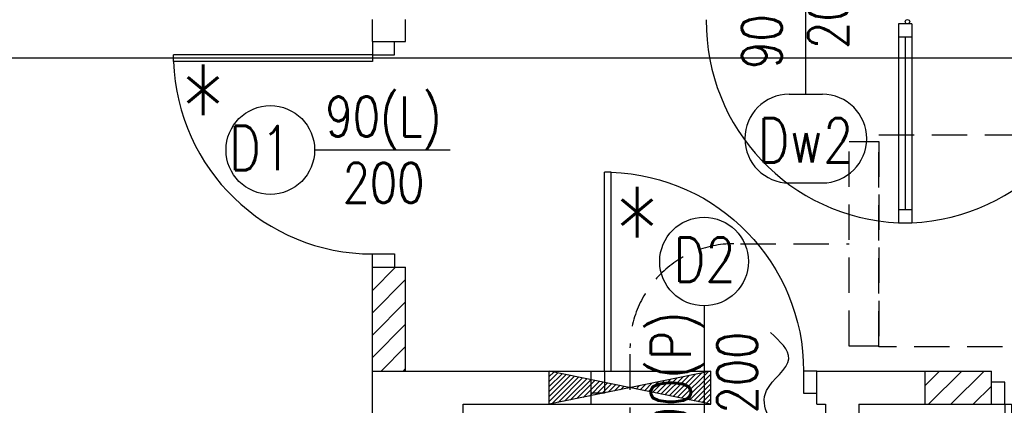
# Model space of a CAD drawing. Header units: millimetres. Extents: x 31969 to 285678, y -69766 to -1123.
# Tile 167 of 176: x 182575 to 183021, y -10376 to -10201. Entities that reach past the tile are written whole.
import ezdxf
from ezdxf.lldxf.tags import DXFTag

# ---------------------------------------------------------------- set-up
doc = ezdxf.new("R2010")
doc.units = ezdxf.units.MM
doc.linetypes.add('KRE_16_8', pattern=[24, 16, -8])
for name, color, linetype in [('a- wentylacja Łukasza 2', 118, 'Continuous'), ('a-opis stolarki 1', 3, 'Continuous'), ('a-opis stolarki 2', 1, 'Continuous'), ('a-przekrój 2', 251, 'Continuous'), ('a-stolarka drzwiowa', 3, 'Continuous'), ('a-stolarka okienna', 3, 'Continuous'), ('a-szkło', 4, 'Continuous'), ('a-ściany działowe projektowane', 5, 'Continuous'), ('a-ściany istniejące murowane', 6, 'Continuous')]:
    doc.layers.add(name, color=color, linetype=linetype)
doc.styles.add('WYMIAR', font='romans.shx', dxfattribs={"width": 0.8})
tags = doc.linetypes.add('DASHED', pattern=[0.75, 0.5, -0.25]).pattern_tags.tags
tags[6:7] = [DXFTag(74, 4), DXFTag(75, 0), DXFTag(340, '0'), DXFTag(46, 1.0), DXFTag(50, 0.0), DXFTag(44, 0.0), DXFTag(45, 0.0)]
tags[4:5] = [DXFTag(74, 4), DXFTag(75, 0), DXFTag(340, '0'), DXFTag(46, 1.0), DXFTag(50, 0.0), DXFTag(44, 0.0), DXFTag(45, 0.0)]

# ---------------------------------------------------------------- blocks, each defined once
blk = doc.blocks.new('A$C42BE72CD')
at = {"layer": 'a-stolarka drzwiowa'}
for p, q in [((6, 99.95), (0, 99.95)), ((6, 89.95), (6, 99.95)), ((96, 89.95), (96, 99.95)), ((96, 99.95), (102, 99.95)), ((0, 89.95), (6, 89.95)), ((6, 89.95), (9, 89.95)), ((6, 89.95), (6, 0)), ((9, 89.95), (9, 0)), ((102, 89.95), (96, 89.95)), ((9, 0), (6, 0))]:
    blk.add_line(p, q, dxfattribs=at)
at = {"layer": 'a-stolarka drzwiowa', "linetype": 'DASHED', "lineweight": 25, "ltscale": 20}
blk.add_arc((6, 89.95), 90, 271.9102, 0, dxfattribs=at)

msp = doc.modelspace()

# ---------------------------------------------------------------- hatches: boundary and pattern name
at = {"layer": 'a- wentylacja Łukasza 2'}
h = msp.add_hatch(dxfattribs=at)
h.set_pattern_fill('LINE', color=256, scale=0.5, angle=45)
h.set_pattern_definition([(45, (40748.734, 0), (-1.122532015, 1.122532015), [])])
h.paths.add_polyline_path([(182887.8, -10360.1), (182851.3, -10367.6), (182887.8, -10375.1)])
h.paths.add_polyline_path([(182851.3, -10367.6), (182814.8, -10360.1), (182814.8, -10375.1)])
at = {"layer": 'a-przekrój 2', "ltscale": 0.1}
h = msp.add_hatch(dxfattribs=at)
h.set_pattern_fill('LINE', color=256, scale=2.25, angle=45)
h.set_pattern_definition([(45, (40748.734, 0), (-5.05139407, 5.05139407), [])])
h.paths.add_polyline_path([(182984.81, -10375.1), (182984.81, -10360.1), (183014.81, -10360.1), (183014.81, -10375.1)])
h.paths.add_polyline_path([(182929.81, -10500.1), (182929.81, -10488.1), (182939.81, -10488.1), (182939.81, -10500.1)])
h.paths.add_polyline_path([(182775.81, -10500.1), (182837.81, -10500.1), (182837.81, -10488.1), (182775.81, -10488.1)])
h.paths.add_polyline_path([(182734.81, -10503.1), (182734.81, -10593.1), (182749.81, -10593.1), (182749.81, -10503.1)])
h.paths.add_polyline_path([(182734.81, -10360.1), (182734.81, -10313.1), (182749.81, -10313.1), (182749.81, -10360.1)])

# ---------------------------------------------------------------- linework, layer by layer
at = {"layer": 'a- wentylacja Łukasza 2', "linetype": 'KRE_16_8'}
for p, q in [((182901.3, -10302.49), (182950.5, -10302.49)), ((182851.3, -10352.49), (182851.3, -10481.25))]:
    msp.add_line(p, q, dxfattribs=at)
at = {"layer": 'a- wentylacja Łukasza 2'}
for p, q in [((182887.8, -10360.1), (182814.8, -10375.1)), ((182814.8, -10375.1), (182814.8, -10360.1)), ((182887.8, -10375.1), (182814.8, -10360.1)), ((182833.81, -10360.1), (182887.8, -10360.1)), ((182887.8, -10375.1), (182887.8, -10360.1)), ((182833.81, -10375.1), (182887.8, -10375.1))]:
    msp.add_line(p, q, dxfattribs=at)
at = {"layer": 'a- wentylacja Łukasza 2', "linetype": 'KRE_16_8'}
for points in [[(182950.5, -10256.24), (182963.8, -10256.24), (182963.8, -10348.74), (182950.5, -10348.74)], [(182963.8, -10253.24), (183043.8, -10253.24), (183043.8, -10349.04), (182963.8, -10349.04)]]:
    msp.add_lwpolyline(points, close=True, dxfattribs=at)
msp.add_arc((182898.3, -10349.49), 47, 90, 180, dxfattribs=at)
at = {"layer": 'a- wentylacja Łukasza 2', "linetype": 'DASHED', "ltscale": 0.009}
msp.add_spline([(182921.67, -10392.39), (182913.1, -10368.85), (182923.16, -10354.49), (182914.83, -10342.59)], degree=3, dxfattribs=at)
at = {"layer": 'a-opis stolarki 1'}
for p, q in [((182930.81, -10234.88), (182930.81, -10162.07)), ((182708.67, -10260.1), (182769.96, -10260.1)), ((182884.81, -10330.58), (182884.81, -10395.25))]:
    msp.add_line(p, q, dxfattribs=at)
at = {"layer": 'a-opis stolarki 2'}
for p, q in [((182923.31, -10234.88), (182938.31, -10234.88)), ((182923.31, -10274.98), (182938.31, -10274.98))]:
    msp.add_line(p, q, dxfattribs=at)
for centre in [(182688.62, -10260.1), (182884.81, -10310.53)]:
    msp.add_circle(centre, 20.05, dxfattribs=at)
for centre, start, end in [((182923.31, -10254.93), 90, 270), ((182938.31, -10254.93), 270, 90)]:
    msp.add_arc(centre, 20.05, start, end, dxfattribs=at)
at = {"layer": 'a-stolarka drzwiowa'}
for p, q in [((182978.81, -10203.1), (182972.81, -10203.1)), ((182972.81, -10203.1), (182972.81, -10293.01)), ((182978.81, -10203.1), (182978.81, -10293.01)), ((182978.81, -10209.1), (182972.81, -10209.1)), ((182972.81, -10287.01), (182978.81, -10287.01)), ((182972.81, -10293.01), (182978.81, -10293.01))]:
    msp.add_line(p, q, dxfattribs=at)
msp.add_circle((182976.81, -10202.1), 1, dxfattribs=at)
at = {"layer": 'a-stolarka drzwiowa', "linetype": 'DASHED', "lineweight": 25, "ltscale": 20}
for centre, start, end in [((182976.81, -10202.1), 179.4792, 267.4807), ((182974.81, -10202.1), 272.5193, 0.5208)]:
    msp.add_arc(centre, 91, start, end, dxfattribs=at)
at = {"layer": 'a-stolarka okienna', "linetype": 'DASHED', "lineweight": 25, "ltscale": 40}
msp.add_line((184271.06, -10218.55), (181404.83, -10218.55), dxfattribs=at)
at = {"layer": 'a-szkło', "ltscale": 100}
msp.add_line((182975.81, -10209.1), (182975.81, -10287.01), dxfattribs=at)
at = {"layer": 'a-ściany działowe projektowane', "ltscale": 20}
for p, q in [((182734.81, -10360.1), (182734.81, -10313.1)), ((182734.81, -10313.1), (182749.81, -10313.1)), ((182749.81, -10360.1), (182749.81, -10313.1)), ((182984.81, -10360.1), (183014.81, -10360.1)), ((183014.81, -10375.1), (183014.81, -10360.1)), ((182984.81, -10375.1), (183014.81, -10375.1))]:
    msp.add_line(p, q, dxfattribs=at)
at = {"layer": 'a-ściany istniejące murowane'}
for p, q in [((182734.81, -10211.1), (182734.81, -10201.1)), ((182749.81, -10211.1), (182749.81, -10201.1)), ((182734.81, -10211.1), (182749.81, -10211.1)), ((182734.81, -10360.1), (182833.81, -10360.1)), ((182734.81, -10503.1), (182734.81, -10360.1)), ((182833.81, -10375.1), (182833.81, -10360.1)), ((182935.81, -10360.1), (182984.81, -10360.1)), ((182935.81, -10375.1), (182935.81, -10360.1)), ((182984.81, -10375.1), (182984.81, -10360.1)), ((182775.81, -10375.1), (182833.81, -10375.1)), ((182775.81, -10503.1), (182775.81, -10375.1)), ((182935.81, -10375.1), (182939.81, -10375.1)), ((182939.81, -10375.1), (182939.81, -10605.1)), ((182954.81, -10375.1), (182984.81, -10375.1)), ((182954.81, -10375.1), (182954.81, -10605.1))]:
    msp.add_line(p, q, dxfattribs=at)

# ---------------------------------------------------------------- block references
at = {"layer": 'a-stolarka drzwiowa', "ltscale": 100, "rotation": 269.9999999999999}
msp.add_blockref('A$C42BE72CD', (182644.86, -10211.1), dxfattribs=at)
at = {"layer": 'a-stolarka drzwiowa', "ltscale": 100, "xscale": -1, "rotation": 180}
msp.add_blockref('A$C42BE72CD', (182833.81, -10270.15), dxfattribs=at)
at = {"layer": 'a-stolarka drzwiowa', "ltscale": 100}
msp.add_blockref('A$C42BE72CD', (183014.81, -10465.05), dxfattribs=at)

# ---------------------------------------------------------------- texts
at = {"layer": 'a-opis stolarki 1', "char_height": 18, "width": 35.8438, "rotation": 90, "style": 'WYMIAR'}
for insert, attachment_point in [((182871.92, -10178.01), 3), ((182908.79, -10378.65), 7)]:
    msp.add_mtext('\\pxqc;\\P90(P)\\P200', dxfattribs=dict(at, insert=insert, attachment_point=attachment_point))
at = {"layer": 'a-opis stolarki 1', "insert": (182721.89, -10283.97), "char_height": 18, "width": 35.8438, "attachment_point": 7, "style": 'WYMIAR'}
msp.add_mtext('\\pxqc;\\P90(L)\\P200', dxfattribs=at)
at = {"layer": 'a-opis stolarki 2', "style": 'WYMIAR'}
for s, insert, char_height, width, attachment_point in [('\\A1;\\pxqc;*', (182720.33, -10261.53), 40.095, 124.3193, 9), ('D1', (182698.09, -10269.28), 20.047, 23.6587, 9), ('Dw2', (182952.33, -10265.78), 20.047, 23.6587, 9), ('\\A1;\\pxqc;*', (182792.32, -10316.92), 40.095, 124.3193, 7), ('D2', (182899.1, -10319.71), 20.047, 23.6587, 9)]:
    msp.add_mtext(s, dxfattribs=dict(at, insert=insert, char_height=char_height, width=width, attachment_point=attachment_point))

doc.saveas('drawing.dxf')
